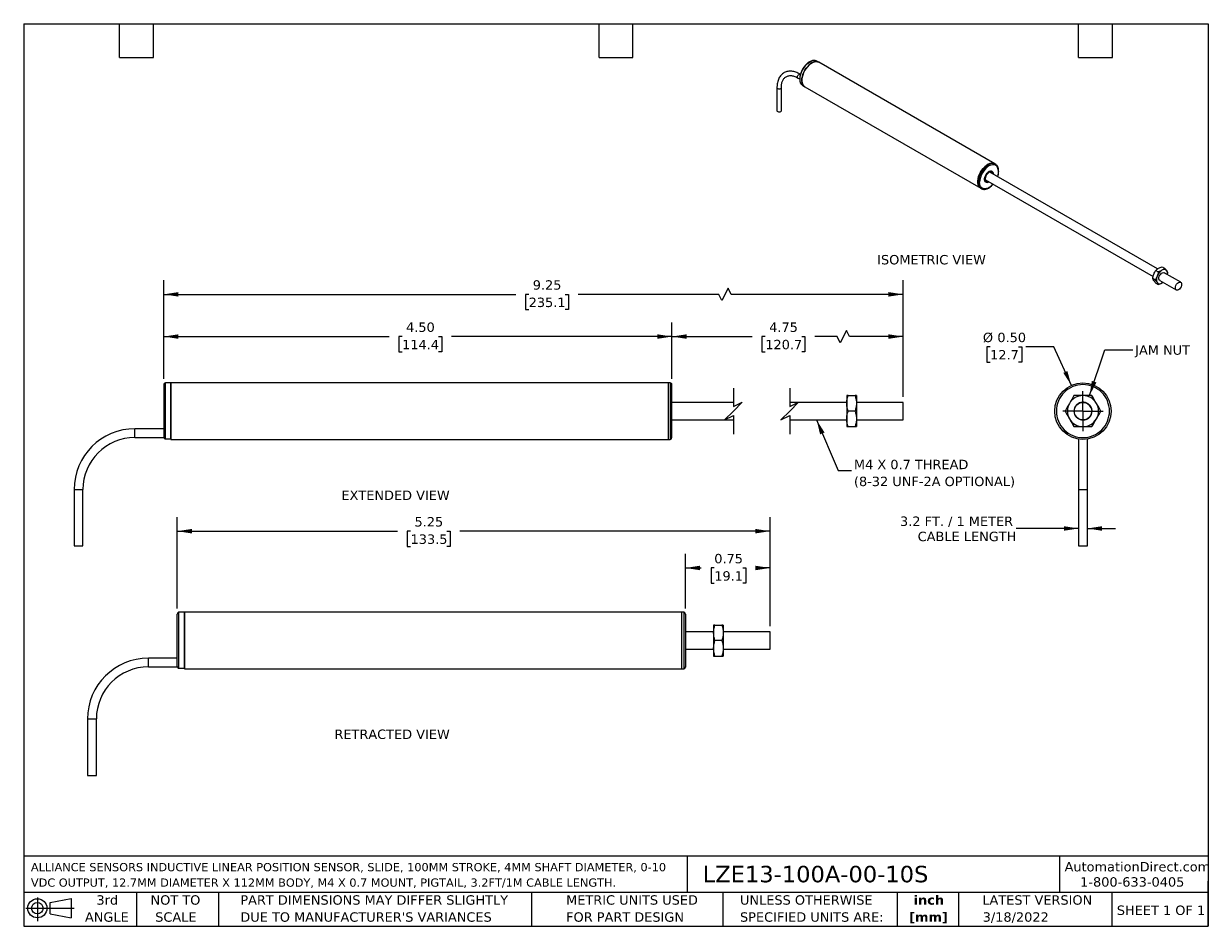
# Model space of a CAD drawing. Header units: inches. Extents: x 0.2 to 10.8, y 0.2 to 8.2.
import ezdxf

# ---------------------------------------------------------------- set-up
doc = ezdxf.new("R2010")
doc.units = ezdxf.units.IN
doc.header["$MEASUREMENT"] = 0
doc.linetypes.add('SLD-Center', pattern=[0.75, 0.6, -0.05, 0.05, -0.05])
doc.linetypes.add('SLD-Solid', pattern=[0])
doc.layers.add('CENTER', color=40, linetype='SLD-Center')
doc.layers.add('DIMENSIONS', color=140, linetype='SLD-Solid', lineweight=25)
doc.layers.add('TEXT', color=140, linetype='SLD-Solid', lineweight=25)
doc.styles.add('SLDTEXTSTYLE0', font='VERDANA.TTF')
doc.styles.add('SLDTEXTSTYLE1', font='VERDANAB.TTF')
doc.styles.get("Standard").update_dxf_attribs({"font": 'VERDANA.TTF'})
doc.dimstyles.new('SLDDIMSTYLE0', dxfattribs={"dimtxt": 0.084961, "dimasz": 0.13, "dimexe": 0, "dimexo": 0.0625, "dimgap": 0.02124, "dimtad": 0, "dimtih": 1, "dimtoh": 1, "dimrnd": 1e-09, "dimzin": 12, "dimdsep": 46, "dimtxsty": 'SLDTEXTSTYLE0', "dimsah": 1, "dimcen": 0.09, "dimadec": 0, "dimazin": 3, "dimtfac": 1, "dimtofl": 0, "dimtmove": 0, "dimatfit": 3, "dimfxl": 0, "dimfrac": 2, "dimtolj": 1, "dimtzin": 12, "dimarcsym": 0})
doc.dimstyles.new('SLDDIMSTYLE1', dxfattribs={"dimtxt": 0.084961, "dimasz": 0.13, "dimexe": 0, "dimexo": 0.0625, "dimgap": 0.02124, "dimtad": 0, "dimtih": 1, "dimtoh": 1, "dimrnd": 1e-09, "dimzin": 4, "dimdsep": 46, "dimtxsty": 'SLDTEXTSTYLE0', "dimsah": 1, "dimcen": 0.09, "dimadec": 0, "dimazin": 1, "dimtfac": 1, "dimtofl": 0, "dimtmove": 0, "dimatfit": 3, "dimfxl": 0, "dimfrac": 2, "dimtolj": 1, "dimtzin": 12, "dimarcsym": 0})
doc.dimstyles.new('SLDDIMSTYLE2', dxfattribs={"dimtxt": 0.18, "dimasz": 0.13, "dimexe": 0, "dimexo": 0.0625, "dimgap": 0, "dimtad": 0, "dimtih": 1, "dimtoh": 1, "dimdec": 0, "dimrnd": 1e-09, "dimzin": 0, "dimdsep": 46, "dimtxsty": 'Standard', "dimsah": 1, "dimcen": 0.09, "dimadec": 0, "dimazin": 0, "dimtfac": 0.13, "dimtdec": 0, "dimtofl": 0, "dimtmove": 0, "dimatfit": 3, "dimfxl": 0, "dimfrac": 2, "dimtolj": 1, "dimtzin": 0, "dimarcsym": 0})
doc.dimstyles.new('SLDDIMSTYLE3', dxfattribs={"dimtxt": 0.084961, "dimasz": 0.13, "dimexe": 0, "dimexo": 0.0625, "dimgap": 0.02124, "dimtad": 0, "dimtih": 1, "dimtoh": 1, "dimrnd": 1e-09, "dimzin": 0, "dimdsep": 46, "dimtxsty": 'SLDTEXTSTYLE0', "dimsah": 1, "dimcen": 0, "dimadec": 0, "dimazin": 0, "dimtfac": 1, "dimtofl": 0, "dimtmove": 0, "dimatfit": 3, "dimfxl": 0, "dimfrac": 2, "dimtolj": 1, "dimtzin": 12, "dimarcsym": 0})
doc.dimstyles.new('SLDDIMSTYLE4', dxfattribs={"dimtxt": 0.084961, "dimasz": 0.13, "dimexe": 0, "dimexo": 0.0625, "dimgap": 0.02124, "dimtad": 0, "dimtih": 1, "dimtoh": 1, "dimrnd": 1e-09, "dimzin": 12, "dimdsep": 46, "dimtxsty": 'SLDTEXTSTYLE0', "dimsah": 1, "dimcen": 0.09, "dimadec": 0, "dimazin": 3, "dimtfac": 1, "dimtmove": 0, "dimatfit": 0, "dimfxl": 0, "dimfrac": 2, "dimtolj": 1, "dimtzin": 12, "dimarcsym": 0})
doc.dimstyles.new('SLDDIMSTYLE5', dxfattribs={"dimtxt": 0.084961, "dimasz": 0.13, "dimexe": 0, "dimexo": 0.0625, "dimgap": 0.02124, "dimtad": 0, "dimtih": 1, "dimtoh": 1, "dimrnd": 1e-09, "dimdsep": 46, "dimtxsty": 'SLDTEXTSTYLE0', "dimsah": 1, "dimcen": 0.09, "dimadec": 0, "dimazin": 2, "dimtfac": 1, "dimtofl": 0, "dimtmove": 0, "dimatfit": 3, "dimfxl": 0, "dimfrac": 2, "dimtolj": 1, "dimtzin": 12, "dimarcsym": 0})

# ---------------------------------------------------------------- blocks, each defined once
blk = doc.blocks.new('Block11')
at = {"color": 7, "linetype": 'SLD-Solid', "lineweight": 18}
for p, q in [((0, 0.113), (0.428, 0.113)), ((0.102, 0.209), (0.102, 0)), ((0.216, 0.164), (0.401, 0.198)), ((0.216, 0.063), (0.216, 0.164)), ((0.401, 0.198), (0.401, 0.029)), ((0.216, 0.063), (0.401, 0.029))]:
    blk.add_line(p, q, dxfattribs=at)
for radius in [0.0846, 0.0506]:
    blk.add_circle((0.102, 0.113), radius, dxfattribs=at)
blk = doc.blocks.new('Block12')
at = {"color": 7, "linetype": 'Continuous'}
blk.add_blockref('Block11', (0, 0), dxfattribs=at)
blk = doc.blocks.new('SW_NOTE_0')
at = {"layer": 'TEXT', "color": 0, "char_height": 0.07292, "attachment_point": 1, "style": 'SLDTEXTSTYLE0'}
for s, insert in [('ALLIANCE SENSORS INDUCTIVE LINEAR POSITION SENSOR, SLIDE, 100MM STROKE, 4MM SHAFT DIAMETER, 0-10 ', (0, 0.093)), ('VDC OUTPUT, 12.7MM DIAMETER X 112MM BODY, M4 X 0.7 MOUNT, PIGTAIL, 3.2FT/1M CABLE LENGTH.', (0, -0.044))]:
    blk.add_mtext(s, dxfattribs=dict(at, insert=insert))
blk = doc.blocks.new('SW_NOTE_0_1')
at = {"layer": 'TEXT', "color": 0, "char_height": 0.0833, "attachment_point": 2, "style": 'SLDTEXTSTYLE1'}
for s, insert in [('inch', (0.125, 0.106)), ('[mm]', (0.122, -0.045))]:
    blk.add_mtext(s, dxfattribs=dict(at, insert=insert))
blk = doc.blocks.new('SW_NOTE_0_2')
at = {"layer": 'TEXT', "color": 0, "char_height": 0.08333, "attachment_point": 1, "style": 'SLDTEXTSTYLE0'}
for s, insert in [('UNLESS OTHERWISE ', (0, 0.106)), ('SPECIFIED UNITS ARE:', (0, -0.045))]:
    blk.add_mtext(s, dxfattribs=dict(at, insert=insert))
blk = doc.blocks.new('SW_NOTE_0_3')
at = {"layer": 'TEXT', "color": 0, "char_height": 0.08333, "attachment_point": 1, "style": 'SLDTEXTSTYLE0'}
for s, insert in [('PART DIMENSIONS MAY DIFFER SLIGHTLY ', (0, 0.106)), ("DUE TO MANUFACTURER'S VARIANCES", (0, -0.045))]:
    blk.add_mtext(s, dxfattribs=dict(at, insert=insert))
blk = doc.blocks.new('SW_NOTE_0_4')
at = {"layer": 'TEXT', "color": 0, "char_height": 0.0833, "attachment_point": 2, "style": 'SLDTEXTSTYLE0'}
for s, insert in [('NOT TO', (0.207, 0.106)), ('SCALE', (0.211, -0.045))]:
    blk.add_mtext(s, dxfattribs=dict(at, insert=insert))
blk = doc.blocks.new('SW_NOTE_0_5')
at = {"layer": 'TEXT', "color": 0, "char_height": 0.0833, "attachment_point": 2, "style": 'SLDTEXTSTYLE0'}
for s, insert in [('3rd', (0.091, 0.106)), ('ANGLE', (0.087, -0.045))]:
    blk.add_mtext(s, dxfattribs=dict(at, insert=insert))
blk = doc.blocks.new('SW_NOTE_0_6')
at = {"layer": 'TEXT', "color": 0, "char_height": 0.08333, "attachment_point": 1, "style": 'SLDTEXTSTYLE0'}
for s, insert in [('METRIC UNITS USED ', (0, 0.106)), ('FOR PART DESIGN', (0, -0.045))]:
    blk.add_mtext(s, dxfattribs=dict(at, insert=insert))
blk = doc.blocks.new('_D')
at = {"layer": 'DIMENSIONS'}
for p, q in [((5.996, 5.101), (5.996, 5.602)), ((8.045, 4.944), (8.045, 5.602)), ((5.996, 5.477), (6.708, 5.477)), ((6.823, 5.477), (6.794, 5.477)), ((6.794, 5.477), (6.794, 5.342)), ((7.146, 5.477), (7.175, 5.477)), ((7.175, 5.477), (7.175, 5.342)), ((7.459, 5.477), (7.261, 5.477)), ((7.487, 5.421), (7.459, 5.477)), ((7.542, 5.532), (7.487, 5.421)), ((7.57, 5.477), (7.542, 5.532)), ((8.045, 5.477), (7.57, 5.477)), ((6.794, 5.342), (6.823, 5.342)), ((7.175, 5.342), (7.146, 5.342))]:
    blk.add_line(p, q, dxfattribs=at)
for points in [[(5.996, 5.477), (6.126, 5.457), (6.126, 5.497)], [(8.045, 5.477), (7.915, 5.497), (7.915, 5.457)]]:
    blk.add_solid(points, dxfattribs=at)
at = {"layer": 'DIMENSIONS', "char_height": 0.0833, "attachment_point": 1, "style": 'SLDTEXTSTYLE0'}
for s, insert in [('4.75', (6.858, 5.602)), ('120.7', (6.823, 5.448))]:
    blk.add_mtext(s, dxfattribs=dict(at, insert=insert))
blk = doc.blocks.new('_D_1')
at = {"layer": 'DIMENSIONS'}
for p, q in [((1.492, 5.101), (1.492, 5.602)), ((5.996, 5.101), (5.996, 5.602)), ((1.492, 5.477), (3.489, 5.477)), ((3.604, 5.477), (3.576, 5.477)), ((3.576, 5.477), (3.576, 5.342)), ((3.927, 5.477), (3.956, 5.477)), ((3.956, 5.477), (3.956, 5.342)), ((5.996, 5.477), (4.042, 5.477)), ((3.576, 5.342), (3.604, 5.342)), ((3.956, 5.342), (3.927, 5.342))]:
    blk.add_line(p, q, dxfattribs=at)
for points in [[(1.492, 5.477), (1.622, 5.457), (1.622, 5.497)], [(5.996, 5.477), (5.866, 5.497), (5.866, 5.457)]]:
    blk.add_solid(points, dxfattribs=at)
at = {"layer": 'DIMENSIONS', "char_height": 0.0833, "attachment_point": 1, "style": 'SLDTEXTSTYLE0'}
for s, insert in [('4.50', (3.639, 5.602)), ('114.4', (3.604, 5.448))]:
    blk.add_mtext(s, dxfattribs=dict(at, insert=insert))
blk = doc.blocks.new('_D_2')
at = {"layer": 'DIMENSIONS'}
for p, q in [((1.492, 5.101), (1.492, 5.976)), ((6.494, 5.907), (6.439, 5.796)), ((6.522, 5.851), (6.494, 5.907)), ((8.045, 4.944), (8.045, 5.976)), ((1.492, 5.851), (4.611, 5.851)), ((4.726, 5.851), (4.698, 5.851)), ((4.698, 5.851), (4.698, 5.716)), ((5.05, 5.851), (5.078, 5.851)), ((5.078, 5.851), (5.078, 5.716)), ((6.411, 5.851), (5.165, 5.851)), ((6.439, 5.796), (6.411, 5.851)), ((8.045, 5.851), (6.522, 5.851)), ((4.698, 5.716), (4.726, 5.716)), ((5.078, 5.716), (5.05, 5.716))]:
    blk.add_line(p, q, dxfattribs=at)
for points in [[(1.492, 5.851), (1.622, 5.831), (1.622, 5.871)], [(8.045, 5.851), (7.915, 5.871), (7.915, 5.831)]]:
    blk.add_solid(points, dxfattribs=at)
at = {"layer": 'DIMENSIONS', "char_height": 0.0833, "attachment_point": 1, "style": 'SLDTEXTSTYLE0'}
for s, insert in [('9.25', (4.762, 5.976)), ('235.1', (4.726, 5.822))]:
    blk.add_mtext(s, dxfattribs=dict(at, insert=insert))
blk = doc.blocks.new('SW_NOTE_0_7')
at = {"layer": 'TEXT', "color": 0, "char_height": 0.08333, "attachment_point": 1, "style": 'SLDTEXTSTYLE0'}
for s, insert in [('M4 X 0.7 THREAD', (0.022, 0.095)), ('(8-32 UNF-2A OPTIONAL)', (0.022, -0.055))]:
    blk.add_mtext(s, dxfattribs=dict(at, insert=insert))
blk = doc.blocks.new('_D_3')
at = {"layer": 'DIMENSIONS'}
for p, q in [((8.816, 5.386), (8.787, 5.386)), ((8.787, 5.386), (8.787, 5.251)), ((9.068, 5.386), (9.097, 5.386)), ((9.097, 5.386), (9.097, 5.251)), ((9.382, 5.386), (9.132, 5.386)), ((9.536, 5.044), (9.382, 5.386)), ((8.787, 5.251), (8.816, 5.251)), ((9.097, 5.251), (9.068, 5.251))]:
    blk.add_line(p, q, dxfattribs=at)
blk.add_solid([(9.536, 5.044), (9.501, 5.171), (9.465, 5.155)], dxfattribs=at)
at = {"layer": 'DIMENSIONS', "char_height": 0.0833, "attachment_point": 1, "style": 'SLDTEXTSTYLE0'}
for s, insert in [('%%c', (8.752, 5.511)), ('0.50', (8.88, 5.511)), ('12.7', (8.816, 5.357))]:
    blk.add_mtext(s, dxfattribs=dict(at, insert=insert))
blk = doc.blocks.new('_D_4')
at = {"layer": 'DIMENSIONS'}
for p, q in [((9.6, 3.776), (9.048, 3.776)), ((9.678, 3.776), (9.928, 3.776))]:
    blk.add_line(p, q, dxfattribs=at)
for points in [[(9.6, 3.776), (9.47, 3.796), (9.47, 3.756)], [(9.678, 3.776), (9.808, 3.756), (9.808, 3.796)]]:
    blk.add_solid(points, dxfattribs=at)
at = {"layer": 'DIMENSIONS', "char_height": 0.08333, "attachment_point": 1, "style": 'SLDTEXTSTYLE0'}
for s, insert in [('3.2 FT. / 1 METER', (8.017, 3.882)), ('CABLE LENGTH', (8.174, 3.747))]:
    blk.add_mtext(s, dxfattribs=dict(at, insert=insert))
blk = doc.blocks.new('SW_CENTERMARKSYMBOL_0')
at = {"layer": 'CENTER', "color": 0}
for p, q in [((0, 0.1), (0, 0.178)), ((-0.1, 0), (-0.178, 0)), ((0, 0), (-0.1, 0)), ((0, 0), (0, 0.1)), ((0, 0), (0, -0.1)), ((0, 0), (0.1, 0)), ((0.1, 0), (0.178, 0)), ((0, -0.1), (0, -0.178))]:
    blk.add_line(p, q, dxfattribs=at)
blk = doc.blocks.new('_D_5')
at = {"layer": 'DIMENSIONS'}
for p, q in [((6.115, 3.068), (6.115, 3.551)), ((6.865, 2.911), (6.865, 3.551)), ((6.115, 3.426), (6.256, 3.426)), ((6.371, 3.426), (6.343, 3.426)), ((6.343, 3.426), (6.343, 3.291)), ((6.624, 3.426), (6.652, 3.426)), ((6.652, 3.426), (6.652, 3.291)), ((6.865, 3.426), (6.739, 3.426)), ((6.343, 3.291), (6.371, 3.291)), ((6.652, 3.291), (6.624, 3.291))]:
    blk.add_line(p, q, dxfattribs=at)
for points in [[(6.115, 3.426), (6.245, 3.406), (6.245, 3.446)], [(6.865, 3.426), (6.735, 3.446), (6.735, 3.406)]]:
    blk.add_solid(points, dxfattribs=at)
at = {"layer": 'DIMENSIONS', "char_height": 0.0833, "attachment_point": 1, "style": 'SLDTEXTSTYLE0'}
for s, insert in [('0.75', (6.371, 3.551)), ('19.1', (6.371, 3.397))]:
    blk.add_mtext(s, dxfattribs=dict(at, insert=insert))
blk = doc.blocks.new('_D_6')
at = {"layer": 'DIMENSIONS'}
for p, q in [((1.611, 3.068), (1.611, 3.877)), ((6.865, 2.911), (6.865, 3.877)), ((1.611, 3.752), (3.564, 3.752)), ((3.679, 3.752), (3.65, 3.752)), ((3.65, 3.752), (3.65, 3.617)), ((4.002, 3.752), (4.031, 3.752)), ((4.031, 3.752), (4.031, 3.617)), ((6.865, 3.752), (4.117, 3.752)), ((3.65, 3.617), (3.679, 3.617)), ((4.031, 3.617), (4.002, 3.617))]:
    blk.add_line(p, q, dxfattribs=at)
for points in [[(1.611, 3.752), (1.741, 3.732), (1.741, 3.772)], [(6.865, 3.752), (6.735, 3.772), (6.735, 3.732)]]:
    blk.add_solid(points, dxfattribs=at)
at = {"layer": 'DIMENSIONS', "char_height": 0.0833, "attachment_point": 1, "style": 'SLDTEXTSTYLE0'}
for s, insert in [('5.25', (3.714, 3.877)), ('133.5', (3.679, 3.723))]:
    blk.add_mtext(s, dxfattribs=dict(at, insert=insert))

msp = doc.modelspace()

# ---------------------------------------------------------------- linework, layer by layer
for p, q in [((7.298, 7.908), (7.281, 7.918)), ((8.858, 7.008), (7.298, 7.908)), ((7.136, 7.8), (7.133, 7.802)), ((6.927, 7.683), (6.927, 7.479)), ((6.966, 7.479), (6.966, 7.683)), ((7.113, 7.768), (7.128, 7.76)), ((7.156, 7.701), (7.173, 7.691)), ((7.173, 7.691), (8.733, 6.791)), ((10.3, 6.076), (8.813, 6.935)), ((8.834, 6.941), (8.831, 6.943)), ((8.863, 7.005), (8.858, 7.008)), ((8.867, 7.002), (8.863, 7.005)), ((8.774, 6.867), (10.26, 6.009)), ((8.775, 6.847), (8.778, 6.845)), ((8.733, 6.791), (8.738, 6.788)), ((8.738, 6.788), (8.741, 6.787)), ((10.341, 6.096), (10.363, 6.083)), ((10.279, 5.978), (10.257, 5.991)), ((10.285, 6.063), (10.307, 6.051)), ((10.505, 5.958), (10.358, 6.042)), ((10.359, 6.042), (10.361, 6.041)), ((10.359, 6.042), (10.36, 6.041)), ((10.388, 6.025), (10.391, 6.043)), ((10.285, 5.951), (10.307, 5.938)), ((10.319, 5.975), (10.466, 5.89)), ((10.339, 5.952), (10.348, 5.958)), ((1.492, 5.051), (1.492, 4.586)), ((1.555, 5.066), (1.507, 5.066)), ((1.507, 4.571), (1.507, 5.066)), ((5.965, 5.066), (1.555, 5.066)), ((1.555, 5.066), (1.555, 4.566)), ((1.555, 4.571), (1.555, 5.066)), ((5.981, 5.066), (5.965, 5.066)), ((5.965, 4.566), (5.965, 5.066)), ((5.981, 5.066), (5.981, 4.566)), ((5.996, 4.816), (5.996, 5.051)), ((7.557, 4.954), (7.545, 4.954)), ((7.545, 4.954), (7.545, 4.885)), ((7.557, 4.954), (7.619, 4.954)), ((7.631, 4.954), (7.619, 4.954)), ((7.631, 4.954), (7.631, 4.885)), ((6.54, 4.894), (5.996, 4.894)), ((7.545, 4.894), (7.04, 4.894)), ((7.545, 4.885), (7.545, 4.816)), ((8.045, 4.894), (7.631, 4.894)), ((7.631, 4.885), (7.631, 4.747)), ((8.045, 4.816), (8.045, 4.894)), ((9.712, 4.846), (9.695, 4.872)), ((5.996, 4.581), (5.996, 4.816)), ((5.996, 4.738), (6.54, 4.738)), ((7.04, 4.738), (7.545, 4.738)), ((7.545, 4.816), (7.545, 4.747)), ((7.545, 4.747), (7.545, 4.679)), ((7.619, 4.816), (7.557, 4.816)), ((7.631, 4.747), (7.631, 4.679)), ((7.631, 4.738), (8.045, 4.738)), ((8.045, 4.738), (8.045, 4.816)), ((1.492, 4.66), (1.236, 4.66)), ((1.236, 4.582), (1.236, 4.66)), ((7.545, 4.679), (7.557, 4.679)), ((7.557, 4.679), (7.619, 4.679)), ((7.619, 4.679), (7.631, 4.679)), ((1.236, 4.582), (1.492, 4.582)), ((1.507, 4.571), (1.555, 4.571)), ((1.555, 4.566), (5.965, 4.566)), ((5.965, 4.566), (5.981, 4.566)), ((9.6, 4.569), (9.6, 4.121)), ((9.678, 4.121), (9.678, 4.569)), ((0.697, 4.121), (0.697, 3.621)), ((0.697, 4.121), (0.775, 4.121)), ((0.775, 3.621), (0.775, 4.121)), ((9.6, 4.121), (9.6, 3.621)), ((9.6, 4.121), (9.678, 4.121)), ((9.678, 3.621), (9.678, 4.121)), ((0.697, 3.621), (0.775, 3.621)), ((9.6, 3.621), (9.678, 3.621)), ((1.674, 3.033), (1.626, 3.033)), ((1.626, 2.537), (1.626, 3.033)), ((6.084, 3.033), (1.674, 3.033)), ((1.674, 3.033), (1.674, 2.533)), ((1.674, 2.537), (1.674, 3.033)), ((6.1, 3.033), (6.084, 3.033)), ((6.084, 2.533), (6.084, 3.033)), ((6.1, 3.033), (6.1, 2.533)), ((6.365, 2.861), (6.115, 2.861)), ((6.365, 2.92), (6.365, 2.851)), ((6.365, 2.851), (6.365, 2.783)), ((6.377, 2.92), (6.439, 2.92)), ((6.451, 2.92), (6.451, 2.851)), ((6.865, 2.861), (6.451, 2.861)), ((6.451, 2.851), (6.451, 2.714)), ((6.865, 2.783), (6.865, 2.861)), ((6.365, 2.783), (6.365, 2.714)), ((6.439, 2.783), (6.377, 2.783)), ((6.865, 2.705), (6.865, 2.783)), ((1.611, 2.627), (1.355, 2.627)), ((1.355, 2.549), (1.355, 2.627)), ((6.115, 2.705), (6.365, 2.705)), ((6.365, 2.714), (6.365, 2.645)), ((6.377, 2.645), (6.439, 2.645)), ((6.451, 2.714), (6.451, 2.645)), ((6.451, 2.705), (6.865, 2.705)), ((6.451, 2.704), (6.451, 2.704)), ((1.355, 2.549), (1.611, 2.549)), ((1.626, 2.537), (1.674, 2.537)), ((1.674, 2.533), (6.084, 2.533)), ((6.084, 2.533), (6.1, 2.533)), ((0.816, 2.088), (0.816, 1.588)), ((0.816, 2.088), (0.894, 2.088)), ((0.894, 1.588), (0.894, 2.088)), ((0.816, 1.588), (0.894, 1.588))]:
    msp.add_line(p, q)
at = {"flags": 128}
for points in [[(7.156, 7.701), (7.152, 7.704), (7.143, 7.713), (7.136, 7.725), (7.132, 7.739), (7.131, 7.755), (7.131, 7.773), (7.135, 7.792), (7.14, 7.811), (7.148, 7.83), (7.158, 7.848), (7.17, 7.866), (7.183, 7.882), (7.197, 7.896), (7.211, 7.907), (7.226, 7.916), (7.241, 7.921), (7.255, 7.924), (7.268, 7.923), (7.28, 7.919), (7.281, 7.918)], [(7.173, 7.691), (7.169, 7.695), (7.16, 7.704), (7.153, 7.715), (7.149, 7.729), (7.148, 7.745), (7.148, 7.763), (7.152, 7.782), (7.157, 7.801), (7.165, 7.82), (7.175, 7.839), (7.187, 7.856), (7.2, 7.872), (7.214, 7.886), (7.228, 7.897), (7.243, 7.906), (7.258, 7.911), (7.272, 7.914), (7.285, 7.913), (7.297, 7.909), (7.298, 7.908)], [(7.298, 7.908), (7.294, 7.91), (7.282, 7.913), (7.269, 7.913), (7.254, 7.91), (7.24, 7.904), (7.225, 7.894), (7.21, 7.882), (7.196, 7.868), (7.183, 7.851), (7.172, 7.834), (7.163, 7.815), (7.155, 7.795), (7.15, 7.776), (7.148, 7.758), (7.148, 7.74), (7.15, 7.725), (7.155, 7.711), (7.163, 7.7), (7.172, 7.692), (7.173, 7.691)], [(7.113, 7.768), (7.113, 7.768), (7.11, 7.772), (7.109, 7.777), (7.11, 7.784), (7.113, 7.791), (7.118, 7.797), (7.123, 7.801)], [(7.123, 7.801), (7.128, 7.803), (7.133, 7.802)], [(6.927, 7.683), (6.928, 7.679), (6.933, 7.675), (6.939, 7.673), (6.946, 7.672), (6.954, 7.673), (6.96, 7.675), (6.964, 7.679), (6.966, 7.683)], [(6.927, 7.479), (6.928, 7.475), (6.933, 7.471), (6.939, 7.469), (6.946, 7.468), (6.954, 7.469), (6.96, 7.471), (6.964, 7.475), (6.966, 7.479)], [(8.733, 6.791), (8.731, 6.792), (8.722, 6.8), (8.714, 6.811), (8.709, 6.825), (8.707, 6.84), (8.707, 6.857), (8.709, 6.876), (8.714, 6.895), (8.722, 6.915), (8.731, 6.933), (8.742, 6.951), (8.755, 6.968), (8.769, 6.982), (8.784, 6.994), (8.799, 7.004), (8.814, 7.01), (8.828, 7.013), (8.841, 7.013), (8.853, 7.01), (8.864, 7.003), (8.867, 7)], [(8.858, 7.008), (8.853, 7.01), (8.841, 7.013), (8.828, 7.013), (8.814, 7.01), (8.799, 7.004), (8.784, 6.994), (8.769, 6.982), (8.755, 6.968), (8.742, 6.951), (8.731, 6.933), (8.722, 6.915), (8.714, 6.895), (8.709, 6.876), (8.707, 6.857), (8.707, 6.84), (8.709, 6.825), (8.714, 6.811), (8.722, 6.8), (8.731, 6.792), (8.733, 6.791)], [(8.863, 7.005), (8.859, 7.007), (8.847, 7.01), (8.834, 7.01), (8.819, 7.007), (8.804, 7.001), (8.789, 6.991), (8.775, 6.979), (8.761, 6.965), (8.748, 6.948), (8.737, 6.93), (8.727, 6.911), (8.72, 6.892), (8.715, 6.873), (8.713, 6.854), (8.713, 6.837), (8.715, 6.821), (8.72, 6.808), (8.727, 6.797), (8.737, 6.789), (8.738, 6.788)], [(8.806, 6.848), (8.799, 6.845), (8.789, 6.843), (8.781, 6.844), (8.774, 6.848), (8.77, 6.856), (8.767, 6.865), (8.767, 6.877), (8.77, 6.889), (8.774, 6.902), (8.781, 6.914), (8.789, 6.925), (8.799, 6.934), (8.808, 6.94), (8.818, 6.943), (8.827, 6.944), (8.835, 6.941), (8.84, 6.935), (8.844, 6.927), (8.845, 6.916), (8.845, 6.916)], [(8.846, 6.916), (8.844, 6.927), (8.841, 6.935), (8.835, 6.941), (8.827, 6.944), (8.818, 6.944), (8.808, 6.94), (8.799, 6.934), (8.789, 6.925), (8.781, 6.914), (8.774, 6.902), (8.769, 6.889), (8.767, 6.876), (8.767, 6.865), (8.769, 6.855), (8.774, 6.848), (8.781, 6.844), (8.789, 6.842), (8.799, 6.844), (8.807, 6.848)], [(8.838, 6.92), (8.838, 6.922), (8.834, 6.93), (8.828, 6.935), (8.82, 6.936), (8.811, 6.934), (8.801, 6.928), (8.792, 6.92), (8.784, 6.91), (8.778, 6.898), (8.774, 6.886), (8.773, 6.874), (8.774, 6.864), (8.778, 6.857), (8.784, 6.852), (8.792, 6.851), (8.799, 6.852)], [(10.322, 5.973), (10.318, 5.975), (10.313, 5.981), (10.311, 5.99), (10.312, 6), (10.315, 6.011), (10.321, 6.021), (10.328, 6.031), (10.336, 6.038), (10.344, 6.043), (10.352, 6.044), (10.359, 6.042), (10.359, 6.042)], [(10.339, 5.952), (10.346, 5.956), (10.348, 5.958)], [(10.458, 5.908), (10.459, 5.919), (10.463, 5.93), (10.469, 5.94), (10.477, 5.949), (10.485, 5.956), (10.494, 5.959), (10.502, 5.959), (10.508, 5.955), (10.512, 5.949), (10.513, 5.94), (10.512, 5.929), (10.508, 5.918), (10.502, 5.907), (10.494, 5.898), (10.485, 5.892), (10.477, 5.889), (10.469, 5.889), (10.463, 5.892), (10.459, 5.899), (10.458, 5.908)]]:
    msp.add_lwpolyline(points, dxfattribs=at)
for radius in [0.25, 0.078]:
    msp.add_circle((9.639, 4.816), radius)
for centre, radius, start, end in [((10.353, 5.984), 0.0629, 153.4364, 206.5636), ((10.396, 5.975), 0.106, 122.638, 159.7729), ((10.358, 6.041), 0.0303, 40.5328, 129.2482), ((10.338, 6.036), 0.0503, 348.5297, 29.9416), ((10.32, 5.975), 0.0303, 220.5328, 309.2482), ((1.507, 5.051), 0.015, 90.0003, 179.9995), ((5.981, 5.051), 0.015, 359.9998, 90.0004), ((9.639, 4.816), 0.138, 90, 150), ((9.639, 4.816), 0.138, 30, 90), ((9.639, 4.816), 0.138, 150, 210), ((9.639, 4.816), 0.0787, 44.4775, 0), ((9.639, 4.816), 0.138, 330, 30), ((9.639, 4.816), 0.138, 210, 270), ((9.639, 4.816), 0.138, 270, 330), ((1.236, 4.121), 0.539, 90, 180), ((1.236, 4.121), 0.461, 90, 180), ((5.981, 4.581), 0.015, 270, 0), ((1.626, 3.018), 0.015, 90, 180), ((6.1, 3.018), 0.015, 0, 90), ((1.355, 2.088), 0.539, 90, 180), ((1.355, 2.088), 0.461, 90, 180), ((6.1, 2.548), 0.015, 270, 0)]:
    msp.add_arc(centre, radius, start, end)
for points, knots in [([(7.279, 7.919), (7.279, 7.919), (7.275, 7.922), (7.267, 7.924), (7.255, 7.925), (7.242, 7.923), (7.229, 7.919), (7.216, 7.913), (7.204, 7.905), (7.193, 7.896), (7.182, 7.886), (7.174, 7.876), (7.166, 7.866), (7.159, 7.857), (7.155, 7.85), (7.154, 7.847)], [0, 0, 0, 0, 0.002863, 0.105697, 0.200455, 0.295285, 0.389373, 0.482223, 0.573291, 0.661591, 0.743798, 0.817124, 0.875939, 0.94449, 1, 1, 1, 1]), ([(7.133, 7.802), (7.129, 7.804), (7.119, 7.81), (7.103, 7.817), (7.085, 7.823), (7.067, 7.827), (7.049, 7.829), (7.032, 7.829), (7.015, 7.826), (6.999, 7.82), (6.983, 7.812), (6.969, 7.801), (6.957, 7.788), (6.947, 7.773), (6.939, 7.756), (6.933, 7.737), (6.929, 7.717), (6.927, 7.699), (6.927, 7.687), (6.927, 7.683)], [0, 0, 0, 0, 0.038546, 0.096933, 0.15573, 0.214891, 0.274411, 0.334355, 0.394917, 0.456505, 0.519793, 0.585715, 0.647747, 0.710473, 0.773859, 0.837677, 0.901647, 0.965533, 1, 1, 1, 1]), ([(6.966, 7.683), (6.966, 7.688), (6.966, 7.698), (6.968, 7.713), (6.971, 7.728), (6.975, 7.741), (6.981, 7.753), (6.988, 7.764), (6.997, 7.773), (7.007, 7.781), (7.019, 7.786), (7.033, 7.789), (7.047, 7.79), (7.061, 7.789), (7.077, 7.785), (7.093, 7.779), (7.105, 7.773), (7.112, 7.769), (7.113, 7.768)], [0, 0, 0, 0, 0.046488, 0.106746, 0.167399, 0.228672, 0.291057, 0.355398, 0.423026, 0.495813, 0.575683, 0.648082, 0.717533, 0.785179, 0.851881, 0.918142, 0.984187, 1, 1, 1, 1]), ([(7.154, 7.847), (7.15, 7.841), (7.146, 7.833), (7.141, 7.82), (7.137, 7.81), (7.133, 7.797), (7.13, 7.784), (7.128, 7.771), (7.128, 7.758), (7.129, 7.745), (7.132, 7.734), (7.136, 7.723), (7.142, 7.714), (7.148, 7.707), (7.153, 7.704), (7.154, 7.703)], [0, 0, 0, 0, 0.106654, 0.14972, 0.220706, 0.293539, 0.370807, 0.450493, 0.531895, 0.614572, 0.698364, 0.783361, 0.870033, 0.95945, 1, 1, 1, 1]), ([(8.889, 6.941), (8.889, 6.967), (8.88, 6.986), (8.849, 7.004), (8.828, 7.002), (8.784, 6.977), (8.763, 6.954), (8.732, 6.9), (8.723, 6.871), (8.723, 6.845)], [0, 0, 0, 0, 0.25, 0.25, 0.5, 0.5, 0.75, 0.75, 1, 1, 1, 1]), ([(8.882, 6.894), (8.882, 6.895), (8.884, 6.9), (8.887, 6.909), (8.89, 6.922), (8.891, 6.935), (8.891, 6.948), (8.89, 6.961), (8.888, 6.972), (8.884, 6.983), (8.878, 6.992), (8.872, 6.999), (8.868, 7.001), (8.867, 7.002)], [0, 0, 0, 0, 0.013532, 0.107609, 0.207415, 0.310343, 0.415489, 0.52228, 0.630512, 0.740302, 0.852254, 0.967751, 1, 1, 1, 1]), ([(8.889, 6.941), (8.889, 6.935), (8.888, 6.923), (8.885, 6.907), (8.882, 6.898), (8.881, 6.895)], [0, 0, 0, 0, 0.410815, 0.846238, 1, 1, 1, 1]), ([(8.842, 6.828), (8.84, 6.826), (8.834, 6.818), (8.821, 6.808), (8.806, 6.797), (8.79, 6.79), (8.775, 6.786), (8.76, 6.786), (8.747, 6.791), (8.736, 6.8), (8.728, 6.813), (8.724, 6.828), (8.723, 6.84), (8.723, 6.845)], [0, 0, 0, 0, 0.034051, 0.130252, 0.221016, 0.31178, 0.407981, 0.508181, 0.610508, 0.712835, 0.813035, 0.909236, 1, 1, 1, 1]), ([(8.741, 6.787), (8.741, 6.787), (8.745, 6.784), (8.753, 6.782), (8.765, 6.781), (8.778, 6.783), (8.79, 6.787), (8.803, 6.793), (8.815, 6.801), (8.827, 6.81), (8.836, 6.819), (8.841, 6.825), (8.843, 6.827)], [0, 0, 0, 0, 0.001578, 0.132111, 0.252391, 0.372763, 0.492193, 0.610053, 0.72565, 0.837732, 0.942082, 1, 1, 1, 1]), ([(9.874, 4.816), (9.874, 4.879), (9.849, 4.938), (9.761, 5.027), (9.701, 5.051), (9.577, 5.051), (9.517, 5.027), (9.429, 4.938), (9.404, 4.879), (9.404, 4.816)], [0, 0, 0, 0, 0.25, 0.25, 0.5, 0.5, 0.75, 0.75, 1, 1, 1, 1]), ([(7.545, 4.885), (7.545, 4.897), (7.547, 4.92), (7.554, 4.943), (7.557, 4.954)], [0, 0, 0, 0, 0.492749, 1, 1, 1, 1]), ([(7.619, 4.954), (7.623, 4.943), (7.629, 4.921), (7.631, 4.897), (7.631, 4.885)], [0, 0, 0, 0, 0.497232, 1, 1, 1, 1]), ([(7.557, 4.816), (7.554, 4.828), (7.547, 4.85), (7.545, 4.873), (7.545, 4.885)], [0, 0, 0, 0, 0.497232, 1, 1, 1, 1]), ([(7.631, 4.885), (7.631, 4.874), (7.629, 4.85), (7.623, 4.828), (7.619, 4.816)], [0, 0, 0, 0, 0.49275, 1, 1, 1, 1]), ([(9.695, 4.872), (9.696, 4.87), (9.699, 4.868), (9.702, 4.864), (9.705, 4.86), (9.707, 4.855), (9.71, 4.851), (9.713, 4.845), (9.715, 4.837), (9.717, 4.827), (9.718, 4.82), (9.718, 4.816)], [0, 0, 0, 0, 0.083894, 0.167103, 0.249977, 0.332871, 0.416138, 0.500127, 0.667148, 0.832826, 1, 1, 1, 1]), ([(7.545, 4.747), (7.545, 4.759), (7.547, 4.783), (7.554, 4.805), (7.557, 4.816)], [0, 0, 0, 0, 0.49275, 1, 1, 1, 1]), ([(7.557, 4.679), (7.554, 4.69), (7.547, 4.712), (7.545, 4.736), (7.545, 4.747)], [0, 0, 0, 0, 0.497232, 1, 1, 1, 1]), ([(7.619, 4.816), (7.623, 4.805), (7.629, 4.783), (7.631, 4.759), (7.631, 4.747)], [0, 0, 0, 0, 0.497232, 1, 1, 1, 1]), ([(7.631, 4.747), (7.631, 4.736), (7.629, 4.712), (7.623, 4.69), (7.619, 4.679)], [0, 0, 0, 0, 0.49275, 1, 1, 1, 1]), ([(9.404, 4.816), (9.404, 4.754), (9.429, 4.694), (9.517, 4.606), (9.577, 4.581), (9.701, 4.581), (9.761, 4.606), (9.849, 4.694), (9.874, 4.754), (9.874, 4.816)], [0, 0, 0, 0, 0.25, 0.25, 0.5, 0.5, 0.75, 0.75, 1, 1, 1, 1]), ([(9.714, 4.799), (9.715, 4.801), (9.717, 4.807), (9.718, 4.813), (9.718, 4.816)], [0, 0, 0, 0, 0.3819662, 1, 1, 1, 1]), ([(1.492, 4.586), (1.492, 4.584), (1.492, 4.581), (1.495, 4.576), (1.499, 4.573), (1.503, 4.571), (1.506, 4.571), (1.507, 4.571)], [0, 0, 0, 0, 0.220048, 0.440176, 0.657986, 0.871765, 1, 1, 1, 1]), ([(1.611, 2.552), (1.611, 2.564), (1.611, 2.596), (1.611, 2.69), (1.611, 2.748), (1.611, 2.864), (1.611, 2.918), (1.611, 2.996), (1.611, 3.018), (1.611, 3.018)], [0, 0, 0, 0, 0.25, 0.25, 0.5, 0.5, 0.75, 0.75, 1, 1, 1, 1]), ([(6.115, 3.018), (6.115, 3.018), (6.115, 2.993), (6.115, 2.905), (6.115, 2.845), (6.115, 2.783)], [0, 0, 0, 0, 0.5, 0.5, 1, 1, 1, 1]), ([(6.115, 2.783), (6.115, 2.72), (6.115, 2.66), (6.115, 2.572), (6.115, 2.548), (6.115, 2.548)], [0, 0, 0, 0, 0.5, 0.5, 1, 1, 1, 1]), ([(1.611, 2.552), (1.611, 2.548), (1.612, 2.544), (1.618, 2.539), (1.622, 2.537), (1.626, 2.537)], [0, 0, 0, 0, 0.5, 0.5, 1, 1, 1, 1])]:
    msp.add_open_spline(points, degree=3, knots=knots)
for points in [[(10.309, 6.082), (10.318, 6.088), (10.329, 6.092), (10.341, 6.096)], [(10.257, 5.991), (10.259, 6.004), (10.262, 6.017), (10.266, 6.03)], [(10.266, 5.973), (10.262, 5.98), (10.259, 5.986), (10.257, 5.991)], [(10.266, 6.03), (10.271, 6.042), (10.278, 6.053), (10.285, 6.063)], [(10.297, 6.012), (10.292, 6), (10.286, 5.989), (10.279, 5.978)], [(10.285, 6.063), (10.291, 6.07), (10.299, 6.077), (10.309, 6.082)], [(10.307, 6.051), (10.305, 6.037), (10.302, 6.024), (10.297, 6.012)], [(10.339, 6.064), (10.33, 6.059), (10.319, 6.054), (10.307, 6.051)], [(10.363, 6.083), (10.356, 6.076), (10.349, 6.07), (10.339, 6.064)], [(10.381, 6.061), (10.377, 6.068), (10.37, 6.075), (10.363, 6.083)], [(10.391, 6.043), (10.389, 6.048), (10.386, 6.054), (10.381, 6.061)], [(10.285, 5.951), (10.278, 5.959), (10.271, 5.967), (10.266, 5.973)], [(10.279, 5.978), (10.286, 5.97), (10.292, 5.963), (10.297, 5.956)], [(10.297, 5.956), (10.302, 5.949), (10.305, 5.943), (10.307, 5.938)], [(10.307, 5.938), (10.319, 5.942), (10.33, 5.946), (10.339, 5.952)], [(9.559, 4.954), (9.546, 4.932), (9.533, 4.909), (9.52, 4.885)], [(9.639, 4.954), (9.612, 4.954), (9.585, 4.954), (9.559, 4.954)], [(9.719, 4.954), (9.693, 4.954), (9.666, 4.954), (9.639, 4.954)], [(9.758, 4.885), (9.745, 4.909), (9.732, 4.932), (9.719, 4.954)], [(9.52, 4.885), (9.506, 4.862), (9.493, 4.839), (9.48, 4.816)], [(9.798, 4.816), (9.785, 4.839), (9.772, 4.862), (9.758, 4.885)], [(9.48, 4.816), (9.493, 4.794), (9.506, 4.771), (9.52, 4.747)], [(9.52, 4.747), (9.533, 4.724), (9.546, 4.701), (9.559, 4.679)], [(9.719, 4.679), (9.732, 4.701), (9.745, 4.724), (9.758, 4.747)], [(9.758, 4.747), (9.772, 4.771), (9.785, 4.794), (9.798, 4.816)], [(9.559, 4.679), (9.585, 4.679), (9.612, 4.679), (9.639, 4.679)], [(9.639, 4.679), (9.666, 4.679), (9.693, 4.679), (9.719, 4.679)], [(6.365, 2.851), (6.365, 2.875), (6.369, 2.898), (6.377, 2.92)], [(6.377, 2.92), (6.369, 2.92), (6.365, 2.92), (6.365, 2.92)], [(6.377, 2.783), (6.369, 2.805), (6.365, 2.828), (6.365, 2.851)], [(6.439, 2.92), (6.446, 2.898), (6.451, 2.875), (6.451, 2.851)], [(6.451, 2.92), (6.451, 2.92), (6.446, 2.92), (6.439, 2.92)], [(6.451, 2.851), (6.451, 2.828), (6.446, 2.805), (6.439, 2.783)], [(6.365, 2.714), (6.365, 2.737), (6.369, 2.76), (6.377, 2.783)], [(6.439, 2.783), (6.446, 2.76), (6.451, 2.737), (6.451, 2.714)], [(6.377, 2.645), (6.369, 2.667), (6.365, 2.69), (6.365, 2.714)], [(6.365, 2.645), (6.365, 2.645), (6.369, 2.645), (6.377, 2.645)], [(6.451, 2.714), (6.451, 2.69), (6.446, 2.667), (6.439, 2.645)], [(6.439, 2.645), (6.446, 2.645), (6.451, 2.645), (6.451, 2.645)]]:
    msp.add_open_spline(points, degree=3)
at = {"layer": 'DIMENSIONS', "color": 140}
for p, q in [((6.54, 5.019), (6.54, 4.856)), ((7.04, 5.019), (7.04, 4.856)), ((6.54, 4.856), (6.619, 4.895)), ((6.619, 4.895), (6.54, 4.816)), ((7.04, 4.856), (7.119, 4.895)), ((7.119, 4.895), (7.04, 4.816)), ((6.54, 4.816), (6.461, 4.738)), ((6.461, 4.738), (6.54, 4.777)), ((6.54, 4.777), (6.54, 4.613)), ((7.04, 4.816), (6.961, 4.738)), ((6.961, 4.738), (7.04, 4.777)), ((7.04, 4.777), (7.04, 4.613))]:
    msp.add_line(p, q, dxfattribs=at)
at = {"layer": 'TEXT'}
for p, q in [((0.25, 8.25), (10.75, 8.25)), ((0.25, 8.25), (0.25, 0.25)), ((1.1, 7.95), (1.1, 8.25)), ((1.4, 7.95), (1.4, 8.25)), ((5.35, 7.95), (5.35, 8.25)), ((5.65, 7.95), (5.65, 8.25)), ((9.6, 7.95), (9.6, 8.25)), ((9.9, 7.95), (9.9, 8.25)), ((10.75, 8.25), (10.75, 0.25)), ((1.1, 7.95), (1.4, 7.95)), ((5.35, 7.95), (5.65, 7.95)), ((9.6, 7.95), (9.9, 7.95)), ((10.75, 0.871), (0.25, 0.871)), ((6.132, 0.871), (6.132, 0.55)), ((9.432, 0.871), (9.432, 0.55)), ((10.75, 0.25), (10.75, 0.65)), ((10.75, 0.55), (0.25, 0.55)), ((1.25, 0.55), (1.25, 0.25)), ((1.977, 0.55), (1.977, 0.25)), ((4.75, 0.55), (4.75, 0.25)), ((6.448, 0.55), (6.448, 0.25)), ((7.993, 0.55), (7.993, 0.25)), ((8.536, 0.55), (8.536, 0.25)), ((9.896, 0.55), (9.896, 0.25)), ((0.25, 0.25), (10.75, 0.25))]:
    msp.add_line(p, q, dxfattribs=at)

# ---------------------------------------------------------------- block references
at = {"layer": 'CENTER'}
msp.add_blockref('SW_CENTERMARKSYMBOL_0', (9.639, 4.816), dxfattribs=at)
at = {"layer": 'TEXT'}
for name, p in [('SW_NOTE_0_7', (7.587, 4.29)), ('SW_NOTE_0', (0.314, 0.718)), ('SW_NOTE_0_5', (0.9, 0.419)), ('SW_NOTE_0_4', (1.388, 0.419)), ('SW_NOTE_0_3', (2.17, 0.419)), ('SW_NOTE_0_6', (5.058, 0.419)), ('SW_NOTE_0_2', (6.599, 0.419)), ('SW_NOTE_0_1', (8.148, 0.419)), ('Block12', (0.269, 0.297))]:
    msp.add_blockref(name, p, dxfattribs=at)

# ---------------------------------------------------------------- texts
at = {"layer": 'TEXT', "style": 'SLDTEXTSTYLE0'}
for s, insert, char_height, attachment_point in [('ISOMETRIC VIEW', (7.815, 6.2), 0.08333, 1), ('JAM NUT', (10.102, 5.399), 0.0833, 1), ('EXTENDED VIEW', (3.066, 4.112), 0.08333, 1), ('RETRACTED VIEW', (3.004, 1.994), 0.08333, 1), ('LZE13-100A-00-10S', (6.268, 0.786), 0.14583, 1), ('AutomationDirect.com', (9.476, 0.82), 0.08333, 1), ('1-800-633-0405', (9.614, 0.685), 0.08333, 1), ('LATEST VERSION', (9.234, 0.525), 0.08333, 2), ('SHEET 1 OF 1', (9.939, 0.434), 0.08333, 1), ('3/18/2022', (9.043, 0.374), 0.0833, 2)]:
    msp.add_mtext(s, dxfattribs=dict(at, insert=insert, char_height=char_height, attachment_point=attachment_point))

# ---------------------------------------------------------------- dimensions: what is measured, and where the dimension line sits
at = {"layer": 'DIMENSIONS'}
for base, p1, p2, text, dimstyle, picture, middle in [((8.045, 5.851), (1.492, 5.051), (8.045, 4.894), '9.25', 'SLDDIMSTYLE0', '_D_2', (4.888, 5.851)), ((8.045, 5.477), (5.996, 5.051), (8.045, 4.894), '4.75', 'SLDDIMSTYLE0', '_D', (6.984, 5.477)), ((9.678, 3.776), (9.6, 3.621), (9.678, 3.621), '3.2 FT. / 1 METER\\PCABLE LENGTH', 'SLDDIMSTYLE4', '_D_4', (8.523, 3.776))]:
    dim = msp.add_linear_dim(base=base, p1=p1, p2=p2, text=text, dimstyle=dimstyle, dxfattribs=at)
    dim.commit()
    dim.dimension.update_dxf_attribs({"geometry": picture, "text_midpoint": middle, "dimtype": 160})
for base, p1, p2, dimstyle, picture, middle in [((1.492, 5.477), (5.996, 5.051), (1.492, 5.051), 'SLDDIMSTYLE1', '_D_1', (3.766, 5.477)), ((6.865, 3.426), (6.115, 3.018), (6.865, 2.861), 'SLDDIMSTYLE5', '_D_5', (6.497, 3.426))]:
    dim = msp.add_linear_dim(base=base, p1=p1, p2=p2, dimstyle=dimstyle, dxfattribs=at)
    dim.commit()
    dim.dimension.update_dxf_attribs({"geometry": picture, "text_midpoint": middle, "dimtype": 160})
dim = msp.add_diameter_dim_2p(p1=(9.742, 4.588), p2=(9.536, 5.044), dimstyle='SLDDIMSTYLE3', dxfattribs=at)
dim.commit()
dim.dimension.update_dxf_attribs({"geometry": '_D_3', "text_midpoint": (8.942, 5.386), "dimtype": 163})
dim = msp.add_linear_dim(base=(1.611, 3.752), p1=(6.865, 2.861), p2=(1.611, 3.018), angle=0, dimstyle='SLDDIMSTYLE0', dxfattribs=at)
dim.commit()
dim.dimension.update_dxf_attribs({"geometry": '_D_6', "text_midpoint": (3.841, 3.752), "dimtype": 160})

# ---------------------------------------------------------------- leaders
at = {"layer": 'TEXT'}
for points in [[(9.697, 4.954), (9.832, 5.359), (10.082, 5.359)], [(7.278, 4.738), (7.468, 4.29), (7.587, 4.29)]]:
    msp.add_leader(points, dimstyle='SLDDIMSTYLE2', dxfattribs=at)

doc.saveas('drawing.dxf')
